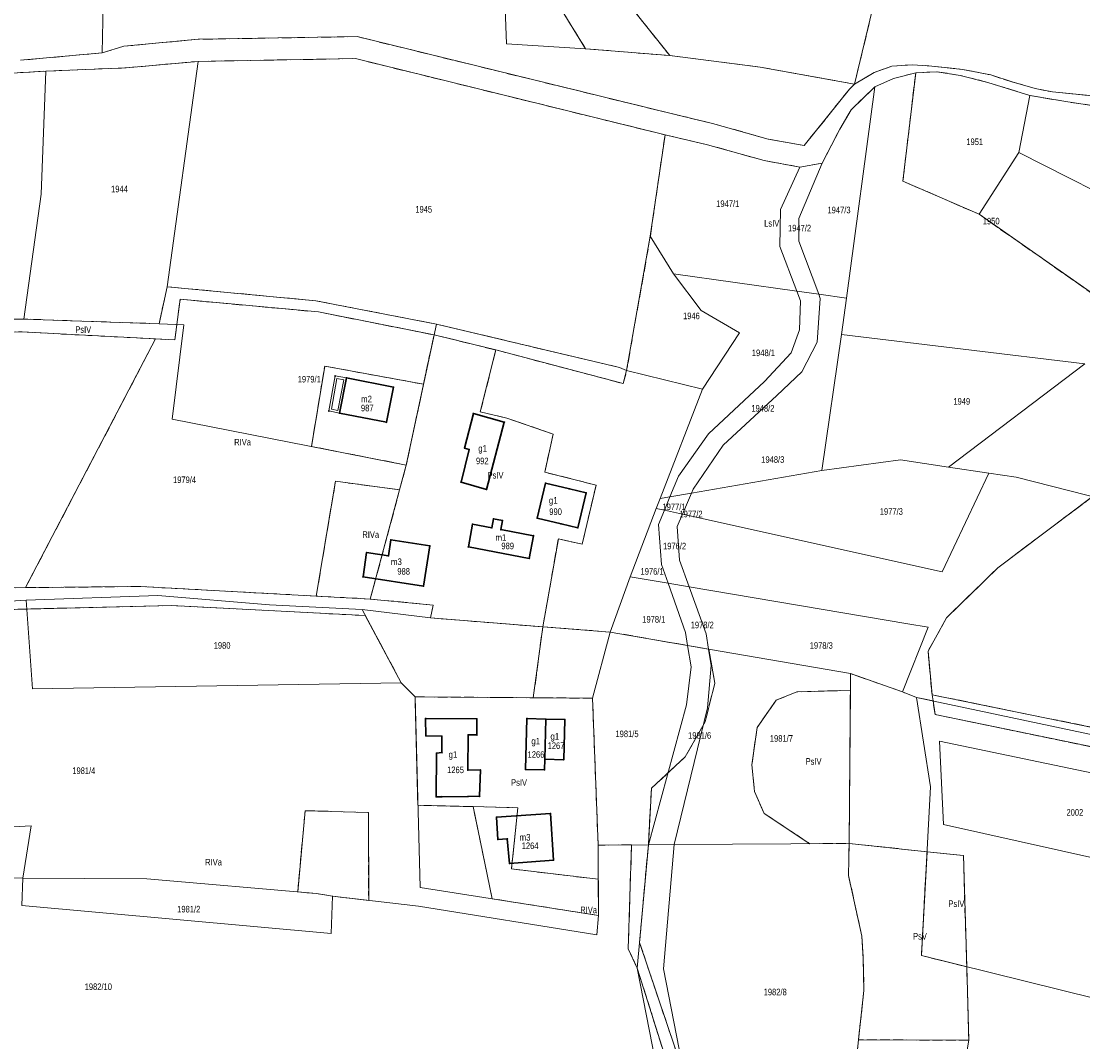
# Model space of a CAD drawing. Header units: metres. Extents: x 7498273 to 7499989, y 5499795 to 5500810.
# Tile 19 of 40: x 7499039 to 7499281, y 5499982 to 5500215. Entities that reach past the tile are written whole.
import ezdxf

# ---------------------------------------------------------------- set-up
doc = ezdxf.new("R2010")
doc.units = ezdxf.units.M
doc.header["$MEASUREMENT"] = 0
doc.linetypes.add('2.25_0.75', pattern=[3, 2.25, -0.75])
doc.layers.get('0').update_dxf_attribs({"color": 2})
for name, color, linetype, lineweight in [('209-oznaczenie konturu klasyfikacyjnego', 7, 'Continuous', 0), ('211-numer działki ewidencyjnej', 7, 'Continuous', 0), ('217-kontur klasyfikacyjny', 7, 'Continuous', 0), ('218-kontur użytku gruntowego', 7, 'Continuous', 0), ('219-działka ewidencyjna', 7, 'Continuous', 0), ('312-budynek ewidencyjny', 7, 'Continuous', 0), ('312-oznaczenie budynku ewidencyjnego', 7, 'Continuous', 0), ('312-oznaczenie budynku ewidencyjnego-Atr117', 7, 'Continuous', 0), ('Punkt budynku', 7, 'Continuous', 0), ('taras', 7, 'Continuous', 0)]:
    doc.layers.add(name, color=color, linetype=linetype, lineweight=lineweight)
doc.styles.get("Standard").update_dxf_attribs({"font": 'Working1250.shx', "width": 0.75})

# ---------------------------------------------------------------- blocks, each defined once
blk = doc.blocks.new('PUNKTBUD')
at = {"color": 0}
blk.add_circle((0, 0), 0.09, dxfattribs=at)

msp = doc.modelspace()

# ---------------------------------------------------------------- linework, layer by layer
at = {"layer": '217-kontur klasyfikacyjny', "color": 3, "linetype": '2.25_0.75', "lineweight": 13, "flags": 128}
for points in [[(7499163.5, 5500236.04), (7499186.88, 5500206.79)], [(7499229.03, 5500200.27), (7499235.12, 5500225.77)], [(7499161.45, 5500218.36), (7499167.66, 5500208.35)], [(7499079.27, 5500210.51), (7499062.26, 5500208.94)], [(7499115.57, 5500211.12), (7499079.27, 5500210.51)], [(7499186.87, 5500193.65), (7499115.57, 5500211.12)], [(7499057.33, 5500207.41), (7499038.75, 5500205.74)], [(7499062.26, 5500208.94), (7499057.33, 5500207.41)], [(7499167.66, 5500208.35), (7499186.88, 5500206.79)], [(7499186.88, 5500206.79), (7499207.52, 5500204.16)], [(7499062.83, 5500204), (7499079.25, 5500205.48)], [(7499079.25, 5500205.48), (7499115.12, 5500206.11)], [(7499115.12, 5500206.11), (7499185.79, 5500188.72)], [(7499233.47, 5500202.91), (7499237.55, 5500204.4)], [(7499237.55, 5500204.4), (7499242.29, 5500204.73)], [(7499242.29, 5500204.73), (7499246.68, 5500204.41)], [(7499246.68, 5500204.41), (7499253.65, 5500203.66)], [(7499014.74, 5500201.49), (7499044.53, 5500203.27)], [(7499044.53, 5500203.27), (7499062.83, 5500204)], [(7499207.52, 5500204.16), (7499229.03, 5500200.27)], [(7499229.03, 5500200.27), (7499233.47, 5500202.91)], [(7499242.97, 5500202.88), (7499237.94, 5500201.57)], [(7499242.97, 5500202.88), (7499240.05, 5500178.17)], [(7499247.76, 5500203.13), (7499242.97, 5500202.88)], [(7499253.08, 5500202.29), (7499247.76, 5500203.13)], [(7499259.41, 5500200.69), (7499253.08, 5500202.29)], [(7499253.65, 5500203.66), (7499260.14, 5500202.4)], [(7499260.14, 5500202.4), (7499265.22, 5500200.7)], [(7499229.03, 5500200.27), (7499227.83, 5500199.13)], [(7499233.63, 5500199.67), (7499228.26, 5500194.46)], [(7499237.94, 5500201.57), (7499233.63, 5500199.67)], [(7499268.98, 5500197.72), (7499259.41, 5500200.69)], [(7499265.22, 5500200.7), (7499270.23, 5500199.31)], [(7499227.83, 5500199.13), (7499217.53, 5500186.26)], [(7499277.25, 5500196.3), (7499268.98, 5500197.72)], [(7499270.23, 5500199.31), (7499274.15, 5500198.51)], [(7499274.15, 5500198.51), (7499282.68, 5500197.66)], [(7499283.63, 5500195.35), (7499277.25, 5500196.3)], [(7499196.63, 5500191.33), (7499186.87, 5500193.65)], [(7499228.26, 5500194.46), (7499225.67, 5500190.03)], [(7499209.3, 5500187.74), (7499196.63, 5500191.33)], [(7499225.67, 5500190.03), (7499221.6, 5500182.29)], [(7499185.79, 5500188.72), (7499182.42, 5500165.58)], [(7499195.49, 5500186.46), (7499185.79, 5500188.72)], [(7499217.53, 5500186.26), (7499209.3, 5500187.74)], [(7499208.43, 5500182.85), (7499195.49, 5500186.46)], [(7499216.55, 5500181.37), (7499208.43, 5500182.85)], [(7499221.6, 5500182.29), (7499216.55, 5500181.37)], [(7499240.05, 5500178.17), (7499257.43, 5500170.6)], [(7499257.43, 5500170.6), (7499293.39, 5500145.42)], [(7499182.42, 5500165.58), (7499177.01, 5500134.96)], [(7499072.21, 5500154.08), (7499070.34, 5500145.64)], [(7499106.08, 5500150.86), (7499072.21, 5500154.08)], [(7499073.93, 5500141.96), (7499075.17, 5500151.2)], [(7499075.17, 5500151.2), (7499106.74, 5500148.31)], [(7499133.6, 5500145.56), (7499106.08, 5500150.86)], [(7499039.49, 5500146.69), (7499011.39, 5500146.84)], [(7499070.34, 5500145.64), (7499039.49, 5500146.69)], [(7499106.74, 5500148.31), (7499133.07, 5500143.09)], [(7498993.23, 5500143.46), (7499039.1, 5500143.76)], [(7499039.1, 5500143.76), (7499069.52, 5500142.16)], [(7499175.42, 5500135.62), (7499133.6, 5500145.56)], [(7499039.89, 5500085.43), (7499069.52, 5500142.16)], [(7499069.52, 5500142.16), (7499073.93, 5500141.96)], [(7499130.67, 5500131.84), (7499133.07, 5500143.09)], [(7499133.07, 5500143.09), (7499147.17, 5500139.65)], [(7499143.63, 5500125.51), (7499147.17, 5500139.65)], [(7499147.17, 5500139.65), (7499176.23, 5500131.98)], [(7499105.12, 5500117.63), (7499108.13, 5500135.94)], [(7499108.13, 5500135.94), (7499130.67, 5500131.84)], [(7499177.01, 5500134.96), (7499175.42, 5500135.62)], [(7499176.23, 5500131.98), (7499177.01, 5500134.96)], [(7499130.67, 5500131.84), (7499126.74, 5500113.38)], [(7499149.71, 5500124.09), (7499143.63, 5500125.51)], [(7499160.24, 5500120.47), (7499149.71, 5500124.09)], [(7499158.35, 5500111.78), (7499160.24, 5500120.47)], [(7499126.74, 5500113.38), (7499105.12, 5500117.63)], [(7499125.23, 5500107.76), (7499126.74, 5500113.38)], [(7499170.05, 5500108.81), (7499158.35, 5500111.78)], [(7499106.19, 5500083.5), (7499110.6, 5500109.68)], [(7499110.6, 5500109.68), (7499125.23, 5500107.76)], [(7499118.53, 5500082.83), (7499125.23, 5500107.76)], [(7499166.88, 5500095.36), (7499170.05, 5500108.81)], [(7499283.33, 5500106.19), (7499261.72, 5500089.98)], [(7499157.9, 5500076.49), (7499161.44, 5500096.54)], [(7499161.44, 5500096.54), (7499166.88, 5500095.36)], [(7499261.72, 5500089.98), (7499250, 5500078.53)], [(7499066.18, 5500085.68), (7499039.89, 5500085.43)], [(7499106.19, 5500083.5), (7499066.18, 5500085.68)], [(7499039.89, 5500085.43), (7499030.44, 5500085.3)], [(7499118.53, 5500082.83), (7499106.19, 5500083.5)], [(7499029.08, 5500080.27), (7499073.14, 5500081.34)], [(7499073.14, 5500081.34), (7499117.38, 5500079.06)], [(7499132.88, 5500081.43), (7499118.53, 5500082.83)], [(7499132.27, 5500078.5), (7499132.88, 5500081.43)], [(7499117.38, 5500079.06), (7499125.61, 5500063.7)], [(7499157.9, 5500076.49), (7499132.27, 5500078.5)], [(7499250, 5500078.53), (7499245.79, 5500070.94)], [(7499155.71, 5500060.31), (7499157.9, 5500076.49)], [(7499157.9, 5500076.49), (7499173.24, 5500075.29)], [(7499173.24, 5500075.29), (7499190.94, 5500072.24)], [(7499190.94, 5500072.24), (7499195.8, 5500071.4)], [(7499195.8, 5500071.4), (7499197.13, 5500063.62)], [(7499245.79, 5500070.94), (7499246.69, 5500061)], [(7499228.12, 5500065.83), (7499228.09, 5500062)], [(7499239.94, 5500061.63), (7499228.12, 5500065.83)], [(7499125.61, 5500063.7), (7499128.74, 5500060.51)], [(7499197.13, 5500063.62), (7499194.92, 5500054.79)], [(7499215.88, 5500061.66), (7499211.12, 5500059.72)], [(7499228.09, 5500062), (7499215.88, 5500061.66)], [(7499227.79, 5500027.07), (7499228.09, 5500062)], [(7499243.19, 5500060.39), (7499239.94, 5500061.63)], [(7499128.74, 5500060.51), (7499130.91, 5500060.49)], [(7499129.38, 5500035.77), (7499128.74, 5500060.51)], [(7499130.91, 5500060.49), (7499155.71, 5500060.31)], [(7499169.24, 5500060.21), (7499155.71, 5500060.31)], [(7499170.5, 5500026.69), (7499169.24, 5500060.21)], [(7499211.12, 5500059.72), (7499206.77, 5500053.52)], [(7499246.92, 5500059.6), (7499243.19, 5500060.39)], [(7499246.69, 5500061), (7499291.1, 5500051.95)], [(7499246.69, 5500061), (7499246.92, 5500059.6)], [(7499247.42, 5500056.48), (7499246.92, 5500059.6)], [(7499194.92, 5500054.79), (7499190.4, 5500046.84)], [(7499297.7, 5500046.12), (7499247.42, 5500056.48)], [(7499206.77, 5500053.52), (7499205.6, 5500045.03)], [(7499190.4, 5500046.84), (7499182.67, 5500039.67)], [(7499205.6, 5500045.03), (7499206.22, 5500038.89)], [(7499182.67, 5500039.67), (7499181.97, 5500026.78)], [(7499206.22, 5500038.89), (7499208.41, 5500033.9)], [(7499142, 5500035.46), (7499129.38, 5500035.77)], [(7499146.32, 5500014.46), (7499142, 5500035.46)], [(7499142, 5500035.46), (7499152.21, 5500035.21)], [(7499152.21, 5500035.21), (7499150.72, 5500021.26)], [(7499101.96, 5500016.01), (7499103.66, 5500034.54)], [(7499103.66, 5500034.54), (7499118.11, 5500034.15)], [(7499118.11, 5500034.15), (7499118.16, 5500014.06)], [(7499208.41, 5500033.9), (7499218.8, 5500027.01)], [(7499178.12, 5500026.75), (7499170.5, 5500026.69)], [(7499170.5, 5500026.69), (7499170.55, 5500018.89)], [(7499177.39, 5500003.05), (7499178.12, 5500026.75)], [(7499181.97, 5500026.78), (7499179.96, 5500004.48)], [(7499218.8, 5500027.01), (7499227.79, 5500027.07)], [(7499227.79, 5500027.07), (7499227.65, 5500019.78)], [(7499227.79, 5500027.07), (7499245.56, 5500025.18)], [(7499244.27, 5500001.51), (7499245.56, 5500025.18)], [(7499245.56, 5500025.18), (7499253.87, 5500024.29)], [(7499253.87, 5500024.29), (7499254.6, 5499998.94)], [(7499150.72, 5500021.26), (7499170.55, 5500018.89)], [(7499170.55, 5500018.89), (7499170.61, 5500010.64)], [(7499227.65, 5500019.78), (7499230.67, 5500005.9)], [(7499106.29, 5500015.63), (7499101.96, 5500016.01)], [(7499109.92, 5500015.02), (7499106.29, 5500015.63)], [(7499118.16, 5500014.06), (7499109.92, 5500015.02)], [(7499170.61, 5500010.64), (7499146.32, 5500014.46)], [(7499230.67, 5500005.9), (7499231.02, 5500000.74)], [(7499179.96, 5500004.48), (7499190.12, 5499974.29)], [(7499179.43, 5499998.62), (7499177.39, 5500003.05)], [(7499254.6, 5499998.94), (7499244.27, 5500001.51)], [(7499187.85, 5499971.95), (7499179.43, 5499998.62)], [(7499231.02, 5500000.74), (7499231.16, 5499993.55)], [(7499254.6, 5499998.94), (7499255.09, 5499982.18)], [(7499231.16, 5499993.55), (7499229.91, 5499982.27)], [(7499229.91, 5499982.27), (7499227.42, 5499958.75)], [(7499255.09, 5499982.18), (7499229.91, 5499982.27)]]:
    msp.add_lwpolyline(points, dxfattribs=at)
at = {"layer": '218-kontur użytku gruntowego', "color": 3, "linetype": 'Continuous', "lineweight": 13, "flags": 128}
for points in [[(7499163.5, 5500236.04), (7499186.88, 5500206.79)], [(7499235.12, 5500225.77), (7499229.03, 5500200.27)], [(7499161.45, 5500218.36), (7499167.66, 5500208.35)], [(7499079.27, 5500210.51), (7499062.26, 5500208.94)], [(7499115.57, 5500211.12), (7499079.27, 5500210.51)], [(7499186.87, 5500193.65), (7499115.57, 5500211.12)], [(7499057.33, 5500207.41), (7499038.75, 5500205.74)], [(7499062.26, 5500208.94), (7499057.33, 5500207.41)], [(7499167.66, 5500208.35), (7499186.88, 5500206.79)], [(7499186.88, 5500206.79), (7499207.52, 5500204.16)], [(7499062.83, 5500204), (7499079.25, 5500205.48)], [(7499079.25, 5500205.48), (7499115.12, 5500206.11)], [(7499115.12, 5500206.11), (7499185.79, 5500188.72)], [(7499233.47, 5500202.91), (7499237.55, 5500204.4)], [(7499237.55, 5500204.4), (7499242.29, 5500204.73)], [(7499242.29, 5500204.73), (7499246.68, 5500204.41)], [(7499246.68, 5500204.41), (7499253.65, 5500203.66)], [(7499014.74, 5500201.49), (7499044.53, 5500203.27)], [(7499044.53, 5500203.27), (7499062.83, 5500204)], [(7499207.52, 5500204.16), (7499229.03, 5500200.27)], [(7499229.03, 5500200.27), (7499233.47, 5500202.91)], [(7499242.97, 5500202.88), (7499237.94, 5500201.57)], [(7499242.97, 5500202.88), (7499240.05, 5500178.17)], [(7499247.76, 5500203.13), (7499242.97, 5500202.88)], [(7499253.08, 5500202.29), (7499247.76, 5500203.13)], [(7499259.41, 5500200.69), (7499253.08, 5500202.29)], [(7499253.65, 5500203.66), (7499260.14, 5500202.4)], [(7499260.14, 5500202.4), (7499265.22, 5500200.7)], [(7499229.03, 5500200.27), (7499227.83, 5500199.13)], [(7499233.63, 5500199.67), (7499228.26, 5500194.46)], [(7499237.94, 5500201.57), (7499233.63, 5500199.67)], [(7499268.98, 5500197.72), (7499259.41, 5500200.69)], [(7499265.22, 5500200.7), (7499270.23, 5500199.31)], [(7499227.83, 5500199.13), (7499217.53, 5500186.26)], [(7499277.25, 5500196.3), (7499268.98, 5500197.72)], [(7499270.23, 5500199.31), (7499274.15, 5500198.51)], [(7499274.15, 5500198.51), (7499282.68, 5500197.66)], [(7499283.63, 5500195.35), (7499277.25, 5500196.3)], [(7499196.63, 5500191.33), (7499186.87, 5500193.65)], [(7499228.26, 5500194.46), (7499225.67, 5500190.03)], [(7499209.3, 5500187.74), (7499196.63, 5500191.33)], [(7499225.67, 5500190.03), (7499221.6, 5500182.29)], [(7499185.79, 5500188.72), (7499182.42, 5500165.58)], [(7499195.49, 5500186.46), (7499185.79, 5500188.72)], [(7499217.53, 5500186.26), (7499209.3, 5500187.74)], [(7499208.43, 5500182.85), (7499195.49, 5500186.46)], [(7499216.55, 5500181.37), (7499208.43, 5500182.85)], [(7499221.6, 5500182.29), (7499216.55, 5500181.37)], [(7499240.05, 5500178.17), (7499257.43, 5500170.6)], [(7499257.43, 5500170.6), (7499293.39, 5500145.42)], [(7499182.42, 5500165.58), (7499177.01, 5500134.96)], [(7499072.21, 5500154.08), (7499070.34, 5500145.64)], [(7499106.08, 5500150.86), (7499072.21, 5500154.08)], [(7499075.17, 5500151.2), (7499073.93, 5500141.96)], [(7499106.74, 5500148.31), (7499075.17, 5500151.2)], [(7499133.6, 5500145.56), (7499106.08, 5500150.86)], [(7499039.49, 5500146.69), (7499011.39, 5500146.84)], [(7499070.34, 5500145.64), (7499039.49, 5500146.69)], [(7499133.07, 5500143.09), (7499106.74, 5500148.31)], [(7499039.1, 5500143.76), (7498993.23, 5500143.46)], [(7499069.52, 5500142.16), (7499039.1, 5500143.76)], [(7499175.42, 5500135.62), (7499133.6, 5500145.56)], [(7499069.52, 5500142.16), (7499039.89, 5500085.43)], [(7499073.93, 5500141.96), (7499069.52, 5500142.16)], [(7499133.07, 5500143.09), (7499130.67, 5500131.84)], [(7499147.17, 5500139.65), (7499133.07, 5500143.09)], [(7499143.63, 5500125.51), (7499147.17, 5500139.65)], [(7499147.17, 5500139.65), (7499176.23, 5500131.98)], [(7499108.13, 5500135.94), (7499105.12, 5500117.63)], [(7499130.67, 5500131.84), (7499108.13, 5500135.94)], [(7499177.01, 5500134.96), (7499175.42, 5500135.62)], [(7499176.23, 5500131.98), (7499177.01, 5500134.96)], [(7499126.74, 5500113.38), (7499130.67, 5500131.84)], [(7499149.71, 5500124.09), (7499143.63, 5500125.51)], [(7499160.24, 5500120.47), (7499149.71, 5500124.09)], [(7499158.35, 5500111.78), (7499160.24, 5500120.47)], [(7499105.12, 5500117.63), (7499126.74, 5500113.38)], [(7499126.74, 5500113.38), (7499125.23, 5500107.76)], [(7499170.05, 5500108.81), (7499158.35, 5500111.78)], [(7499110.6, 5500109.68), (7499106.19, 5500083.5)], [(7499125.23, 5500107.76), (7499110.6, 5500109.68)], [(7499118.53, 5500082.83), (7499125.23, 5500107.76)], [(7499166.88, 5500095.36), (7499170.05, 5500108.81)], [(7499283.33, 5500106.19), (7499261.72, 5500089.98)], [(7499157.9, 5500076.49), (7499161.44, 5500096.54)], [(7499161.44, 5500096.54), (7499166.88, 5500095.36)], [(7499261.72, 5500089.98), (7499250, 5500078.53)], [(7499039.89, 5500085.43), (7499066.18, 5500085.68)], [(7499066.18, 5500085.68), (7499106.19, 5500083.5)], [(7499030.44, 5500085.3), (7499039.89, 5500085.43)], [(7499106.19, 5500083.5), (7499118.53, 5500082.83)], [(7499073.14, 5500081.34), (7499029.08, 5500080.27)], [(7499117.38, 5500079.06), (7499073.14, 5500081.34)], [(7499118.53, 5500082.83), (7499132.88, 5500081.43)], [(7499132.88, 5500081.43), (7499132.27, 5500078.5)], [(7499125.61, 5500063.7), (7499117.38, 5500079.06)], [(7499132.27, 5500078.5), (7499157.9, 5500076.49)], [(7499250, 5500078.53), (7499245.79, 5500070.94)], [(7499157.9, 5500076.49), (7499155.71, 5500060.31)], [(7499173.24, 5500075.29), (7499157.9, 5500076.49)], [(7499195.8, 5500071.4), (7499173.24, 5500075.29)], [(7499197.13, 5500063.62), (7499195.8, 5500071.4)], [(7499245.79, 5500070.94), (7499246.69, 5500061)], [(7499228.12, 5500065.83), (7499228.09, 5500062)], [(7499239.94, 5500061.63), (7499228.12, 5500065.83)], [(7499128.74, 5500060.51), (7499125.61, 5500063.7)], [(7499194.92, 5500054.79), (7499197.13, 5500063.62)], [(7499215.88, 5500061.66), (7499211.12, 5500059.72)], [(7499228.09, 5500062), (7499215.88, 5500061.66)], [(7499228.09, 5500062), (7499227.79, 5500027.07)], [(7499243.19, 5500060.39), (7499239.94, 5500061.63)], [(7499128.74, 5500060.51), (7499129.38, 5500035.77)], [(7499130.91, 5500060.49), (7499128.74, 5500060.51)], [(7499155.71, 5500060.31), (7499130.91, 5500060.49)], [(7499155.71, 5500060.31), (7499169.24, 5500060.21)], [(7499169.24, 5500060.21), (7499170.5, 5500026.69)], [(7499211.12, 5500059.72), (7499206.77, 5500053.52)], [(7499246.92, 5500059.6), (7499243.19, 5500060.39)], [(7499246.69, 5500061), (7499291.1, 5500051.95)], [(7499246.69, 5500061), (7499246.92, 5500059.6)], [(7499246.92, 5500059.6), (7499247.42, 5500056.48)], [(7499190.4, 5500046.84), (7499194.92, 5500054.79)], [(7499247.42, 5500056.48), (7499297.7, 5500046.12)], [(7499206.77, 5500053.52), (7499205.6, 5500045.03)], [(7499182.67, 5500039.67), (7499190.4, 5500046.84)], [(7499205.6, 5500045.03), (7499206.22, 5500038.89)], [(7499181.97, 5500026.78), (7499182.67, 5500039.67)], [(7499206.22, 5500038.89), (7499208.41, 5500033.9)], [(7499129.38, 5500035.77), (7499142, 5500035.46)], [(7499142, 5500035.46), (7499146.32, 5500014.46)], [(7499152.21, 5500035.21), (7499142, 5500035.46)], [(7499150.72, 5500021.26), (7499152.21, 5500035.21)], [(7499103.66, 5500034.54), (7499101.96, 5500016.01)], [(7499118.11, 5500034.15), (7499103.66, 5500034.54)], [(7499118.16, 5500014.06), (7499118.11, 5500034.15)], [(7499208.41, 5500033.9), (7499218.8, 5500027.01)], [(7499170.5, 5500026.69), (7499178.12, 5500026.75)], [(7499170.55, 5500018.89), (7499170.5, 5500026.69)], [(7499178.12, 5500026.75), (7499177.39, 5500003.05)], [(7499179.96, 5500004.48), (7499181.97, 5500026.78)], [(7499218.8, 5500027.01), (7499227.79, 5500027.07)], [(7499227.79, 5500027.07), (7499227.65, 5500019.78)], [(7499227.79, 5500027.07), (7499245.56, 5500025.18)], [(7499245.56, 5500025.18), (7499244.27, 5500001.51)], [(7499253.87, 5500024.29), (7499245.56, 5500025.18)], [(7499254.6, 5499998.94), (7499253.87, 5500024.29)], [(7499170.55, 5500018.89), (7499150.72, 5500021.26)], [(7499170.61, 5500010.64), (7499170.55, 5500018.89)], [(7499227.65, 5500019.78), (7499230.67, 5500005.9)], [(7499101.96, 5500016.01), (7499106.29, 5500015.63)], [(7499106.29, 5500015.63), (7499109.92, 5500015.02)], [(7499109.92, 5500015.02), (7499118.16, 5500014.06)], [(7499146.32, 5500014.46), (7499170.61, 5500010.64)], [(7499230.67, 5500005.9), (7499231.02, 5500000.74)], [(7499190.12, 5499974.29), (7499179.96, 5500004.48)], [(7499177.39, 5500003.05), (7499179.43, 5499998.62)], [(7499244.27, 5500001.51), (7499254.6, 5499998.94)], [(7499179.43, 5499998.62), (7499187.85, 5499971.95)], [(7499231.02, 5500000.74), (7499231.16, 5499993.55)], [(7499254.6, 5499998.94), (7499255.09, 5499982.18)], [(7499231.16, 5499993.55), (7499229.91, 5499982.27)], [(7499229.91, 5499982.27), (7499227.42, 5499958.75)], [(7499255.09, 5499982.18), (7499229.91, 5499982.27)]]:
    msp.add_lwpolyline(points, dxfattribs=at)
at = {"layer": '219-działka ewidencyjna', "color": 3, "linetype": 'Continuous', "lineweight": 13, "flags": 128}
for points in [[(7499057.33, 5500207.41), (7499058.18, 5500247.62)], [(7499163.5, 5500236.04), (7499186.88, 5500206.79)], [(7499148.97, 5500225.78), (7499149.62, 5500209.51)], [(7499229.03, 5500200.27), (7499235.12, 5500225.77)], [(7499062.26, 5500208.94), (7499079.27, 5500210.51)], [(7499079.27, 5500210.51), (7499115.57, 5500211.12)], [(7499115.57, 5500211.12), (7499186.87, 5500193.65)], [(7499167.66, 5500208.35), (7499149.62, 5500209.51)], [(7499038.75, 5500205.74), (7499057.33, 5500207.41)], [(7499057.33, 5500207.41), (7499062.26, 5500208.94)], [(7499167.66, 5500208.35), (7499186.88, 5500206.79)], [(7499186.88, 5500206.79), (7499207.52, 5500204.16)], [(7499062.83, 5500204), (7499079.25, 5500205.48)], [(7499072.21, 5500154.08), (7499079.25, 5500205.48)], [(7499079.25, 5500205.48), (7499115.12, 5500206.11)], [(7499185.79, 5500188.72), (7499115.12, 5500206.11)], [(7499233.47, 5500202.91), (7499237.55, 5500204.4)], [(7499237.55, 5500204.4), (7499242.29, 5500204.73)], [(7499242.29, 5500204.73), (7499246.68, 5500204.41)], [(7499246.68, 5500204.41), (7499253.65, 5500203.66)], [(7499014.74, 5500201.49), (7499044.53, 5500203.27)], [(7499043.45, 5500175.19), (7499044.53, 5500203.27)], [(7499044.53, 5500203.27), (7499062.83, 5500204)], [(7499207.52, 5500204.16), (7499229.03, 5500200.27)], [(7499229.03, 5500200.27), (7499233.47, 5500202.91)], [(7499237.94, 5500201.57), (7499242.97, 5500202.88)], [(7499240.05, 5500178.17), (7499242.97, 5500202.88)], [(7499247.76, 5500203.13), (7499242.97, 5500202.88)], [(7499247.76, 5500203.13), (7499253.08, 5500202.29)], [(7499253.08, 5500202.29), (7499259.41, 5500200.69)], [(7499253.65, 5500203.66), (7499260.14, 5500202.4)], [(7499260.14, 5500202.4), (7499265.22, 5500200.7)], [(7499227.21, 5500151.46), (7499233.63, 5500199.67)], [(7499229.03, 5500200.27), (7499227.83, 5500199.13)], [(7499233.63, 5500199.67), (7499228.26, 5500194.46)], [(7499233.63, 5500199.67), (7499237.94, 5500201.57)], [(7499259.41, 5500200.69), (7499268.98, 5500197.72)], [(7499265.22, 5500200.7), (7499270.23, 5500199.31)], [(7499217.53, 5500186.26), (7499227.83, 5500199.13)], [(7499268.98, 5500197.72), (7499266.51, 5500184.72)], [(7499268.98, 5500197.72), (7499277.25, 5500196.3)], [(7499270.23, 5500199.31), (7499274.15, 5500198.51)], [(7499274.15, 5500198.51), (7499282.68, 5500197.66)], [(7499277.25, 5500196.3), (7499283.63, 5500195.35)], [(7499186.87, 5500193.65), (7499196.63, 5500191.33)], [(7499225.67, 5500190.03), (7499228.26, 5500194.46)], [(7499196.63, 5500191.33), (7499209.3, 5500187.74)], [(7499221.6, 5500182.29), (7499225.67, 5500190.03)], [(7499182.42, 5500165.58), (7499185.79, 5500188.72)], [(7499185.79, 5500188.72), (7499195.49, 5500186.46)], [(7499209.3, 5500187.74), (7499217.53, 5500186.26)], [(7499195.49, 5500186.46), (7499208.43, 5500182.85)], [(7499208.43, 5500182.85), (7499216.55, 5500181.37)], [(7499257.43, 5500170.6), (7499266.51, 5500184.72)], [(7499295.36, 5500170.12), (7499266.51, 5500184.72)], [(7499216.55, 5500181.37), (7499212.15, 5500171.7)], [(7499221.6, 5500182.29), (7499216.31, 5500169.66)], [(7499216.55, 5500181.37), (7499221.6, 5500182.29)], [(7499240.05, 5500178.17), (7499257.43, 5500170.6)], [(7499043.45, 5500175.19), (7499039.49, 5500146.69)], [(7499211.98, 5500163.24), (7499212.15, 5500171.7)], [(7499257.43, 5500170.6), (7499293.39, 5500145.42)], [(7499216.3, 5500164.43), (7499216.31, 5500169.66)], [(7499177.01, 5500134.96), (7499182.42, 5500165.58)], [(7499187.72, 5500156.98), (7499182.42, 5500165.58)], [(7499215.88, 5500153.04), (7499211.98, 5500163.24)], [(7499220.85, 5500152.35), (7499216.3, 5500164.43)], [(7499187.72, 5500156.98), (7499194.03, 5500148.64)], [(7499187.72, 5500156.98), (7499215.88, 5500153.04)], [(7499070.34, 5500145.64), (7499072.21, 5500154.08)], [(7499106.08, 5500150.86), (7499072.21, 5500154.08)], [(7499215.88, 5500153.04), (7499220.85, 5500152.35)], [(7499215.88, 5500153.04), (7499216.72, 5500150.85)], [(7499220.52, 5500141.42), (7499221.2, 5500151.41)], [(7499220.85, 5500152.35), (7499221.2, 5500151.41)], [(7499227.21, 5500151.46), (7499220.85, 5500152.35)], [(7499226.03, 5500143.16), (7499227.21, 5500151.46)], [(7499106.08, 5500150.86), (7499133.6, 5500145.56)], [(7499194.03, 5500148.64), (7499202.75, 5500143.55)], [(7499216.45, 5500144.23), (7499216.72, 5500150.85)], [(7499011.39, 5500146.84), (7499039.49, 5500146.69)], [(7499039.49, 5500146.69), (7499070.34, 5500145.64)], [(7499070.34, 5500145.64), (7499076.01, 5500145.36)], [(7499073.34, 5500123.87), (7499076.01, 5500145.36)], [(7499126.74, 5500113.38), (7499133.6, 5500145.56)], [(7499175.42, 5500135.62), (7499133.6, 5500145.56)], [(7499214.54, 5500138.99), (7499216.45, 5500144.23)], [(7499194.32, 5500130.74), (7499202.75, 5500143.55)], [(7499216.98, 5500134.65), (7499220.52, 5500141.42)], [(7499221.56, 5500112.14), (7499226.03, 5500143.16)], [(7499226.03, 5500143.16), (7499281.57, 5500136.52)], [(7499208.44, 5500132.43), (7499214.54, 5500138.99)], [(7499250.49, 5500112.93), (7499281.57, 5500136.52)], [(7499175.42, 5500135.62), (7499177.01, 5500134.96)], [(7499177.01, 5500134.96), (7499194.32, 5500130.74)], [(7499211.3, 5500129.27), (7499216.98, 5500134.65)], [(7499195.73, 5500120.55), (7499208.44, 5500132.43)], [(7499184.63, 5500105.74), (7499194.32, 5500130.74)], [(7499199.04, 5500117.9), (7499211.3, 5500129.27)], [(7499073.34, 5500123.87), (7499126.74, 5500113.38)], [(7499188.83, 5500110.83), (7499195.73, 5500120.55)], [(7499192.18, 5500107.88), (7499199.04, 5500117.9)], [(7499239.47, 5500114.6), (7499221.56, 5500112.14)], [(7499239.47, 5500114.6), (7499250.49, 5500112.93)], [(7499250.49, 5500112.93), (7499259.68, 5500111.51)], [(7499186.9, 5500106.13), (7499188.83, 5500110.83)], [(7499221.56, 5500112.14), (7499191.8, 5500106.98)], [(7499259.68, 5500111.51), (7499248.99, 5500089.05)], [(7499259.68, 5500111.51), (7499265.93, 5500110.61)], [(7499265.93, 5500110.61), (7499290.4, 5500104.39)], [(7499191.8, 5500106.98), (7499192.18, 5500107.88)], [(7499183.76, 5500103.51), (7499184.63, 5500105.74)], [(7499184.63, 5500105.74), (7499186.9, 5500106.13)], [(7499185.64, 5500103.09), (7499186.9, 5500106.13)], [(7499186.9, 5500106.13), (7499191.8, 5500106.98)], [(7499189.74, 5500102.18), (7499191.8, 5500106.98)], [(7499177.81, 5500087.89), (7499183.76, 5500103.51)], [(7499183.76, 5500103.51), (7499185.64, 5500103.09)], [(7499185.64, 5500103.09), (7499184.31, 5500099.85)], [(7499185.64, 5500103.09), (7499189.74, 5500102.18)], [(7499189.74, 5500102.18), (7499188.54, 5500099.39)], [(7499248.99, 5500089.05), (7499189.74, 5500102.18)], [(7499184.31, 5500099.85), (7499185, 5500090.7)], [(7499188.54, 5500099.39), (7499189.08, 5500091.69)], [(7499186.5, 5500086.42), (7499185, 5500090.7)], [(7499191.28, 5500085.61), (7499189.08, 5500091.69)], [(7499173.24, 5500075.29), (7499177.81, 5500087.89)], [(7499177.81, 5500087.89), (7499186.5, 5500086.42)], [(7499186.5, 5500086.42), (7499190.45, 5500075.2)], [(7499186.5, 5500086.42), (7499191.28, 5500085.61)], [(7499241.2, 5500077.18), (7499191.28, 5500085.61)], [(7499191.28, 5500085.61), (7499195.18, 5500074.87)], [(7499070.02, 5500083.65), (7499039.99, 5500082.58)], [(7499070.02, 5500083.65), (7499095.5, 5500081.54)], [(7499026.6, 5500081.75), (7499039.99, 5500082.58)], [(7499039.99, 5500082.58), (7499041.42, 5500062.32)], [(7499095.5, 5500081.54), (7499116.65, 5500080.42)], [(7499116.65, 5500080.42), (7499125.61, 5500063.7)], [(7499116.65, 5500080.42), (7499132.27, 5500078.5)], [(7499132.27, 5500078.5), (7499173.24, 5500075.29)], [(7499239.94, 5500061.63), (7499245.81, 5500076.38)], [(7499245.81, 5500076.38), (7499241.2, 5500077.18)], [(7499169.24, 5500060.21), (7499173.24, 5500075.29)], [(7499173.24, 5500075.29), (7499190.94, 5500072.24)], [(7499190.45, 5500075.2), (7499190.94, 5500072.24)], [(7499195.18, 5500074.87), (7499195.73, 5500071.41)], [(7499190.94, 5500072.24), (7499195.73, 5500071.41)], [(7499190.94, 5500072.24), (7499191.76, 5500067.35)], [(7499195.73, 5500071.41), (7499196.32, 5500067.68)], [(7499228.12, 5500065.83), (7499195.73, 5500071.41)], [(7499190.67, 5500058.68), (7499191.76, 5500067.35)], [(7499195.5, 5500057.99), (7499196.32, 5500067.68)], [(7499227.79, 5500027.07), (7499228.12, 5500065.83)], [(7499228.12, 5500065.83), (7499239.94, 5500061.63)], [(7499041.42, 5500062.32), (7499125.61, 5500063.7)], [(7499239.94, 5500061.63), (7499243.19, 5500060.39)], [(7499128.74, 5500060.51), (7499169.24, 5500060.21)], [(7499128.74, 5500060.51), (7499129.87, 5500017.05)], [(7499243.19, 5500060.39), (7499295.16, 5500049.36)], [(7499243.19, 5500060.39), (7499246.37, 5500040.01)], [(7499181.97, 5500026.78), (7499190.67, 5500058.68)], [(7499187.87, 5500026.8), (7499195.5, 5500057.99)], [(7499248.43, 5500050.43), (7499249.35, 5500031.38)], [(7499248.43, 5500050.43), (7499295.43, 5500040.59)], [(7499244.27, 5500001.51), (7499246.37, 5500040.01)], [(7499023.4, 5500030.13), (7499041.16, 5500031.06)], [(7499039.25, 5500019.15), (7499041.16, 5500031.06)], [(7499249.35, 5500031.38), (7499303.18, 5500019.36)], [(7499170.5, 5500026.69), (7499181.97, 5500026.78)], [(7499170.5, 5500026.69), (7499170.61, 5500010.64)], [(7499179.43, 5499998.62), (7499181.97, 5500026.78)], [(7499181.97, 5500026.78), (7499187.87, 5500026.8)], [(7499185.39, 5499998.46), (7499187.87, 5500026.8)], [(7499187.87, 5500026.8), (7499227.79, 5500027.07)], [(7499227.65, 5500019.78), (7499227.79, 5500027.07)], [(7499013.38, 5500019.83), (7499039.25, 5500019.15)], [(7499039.02, 5500012.94), (7499039.25, 5500019.15)], [(7499039.25, 5500019.15), (7499067.57, 5500019)], [(7499067.57, 5500019), (7499106.29, 5500015.63)], [(7499227.65, 5500019.78), (7499230.67, 5500005.9)], [(7499106.29, 5500015.63), (7499109.92, 5500015.02)], [(7499129.87, 5500017.05), (7499170.61, 5500010.64)], [(7499039.02, 5500012.94), (7499109.6, 5500006.5)], [(7499109.6, 5500006.5), (7499109.92, 5500015.02)], [(7499109.92, 5500015.02), (7499129.55, 5500012.73)], [(7499129.55, 5500012.73), (7499170.24, 5500006.24)], [(7499170.24, 5500006.24), (7499170.61, 5500010.64)], [(7499230.67, 5500005.9), (7499231.02, 5500000.74)], [(7499244.27, 5500001.51), (7499283.91, 5499991.66)], [(7499179.43, 5499998.62), (7499184.3, 5499973.72)], [(7499185.39, 5499998.46), (7499190.12, 5499974.29)], [(7499231.02, 5500000.74), (7499231.16, 5499993.55)], [(7499229.91, 5499982.27), (7499231.16, 5499993.55)], [(7499227.42, 5499958.75), (7499229.91, 5499982.27)], [(7499229.91, 5499982.27), (7499255.09, 5499982.18)], [(7499241.94, 5499904.45), (7499255.09, 5499982.18)]]:
    msp.add_lwpolyline(points, dxfattribs=at)
at = {"layer": '312-budynek ewidencyjny', "color": 7, "linetype": 'Continuous', "lineweight": 30, "flags": 128}
for points in [[(7499111.52, 5500125.25), (7499113.1, 5500133.26)], [(7499113.1, 5500133.26), (7499123.79, 5500131.15)], [(7499123.79, 5500131.15), (7499122.19, 5500123.14)], [(7499122.19, 5500123.14), (7499111.52, 5500125.25)], [(7499140.06, 5500117.22), (7499142.05, 5500125.17)], [(7499142.05, 5500125.17), (7499149.1, 5500123.19)], [(7499149.1, 5500123.19), (7499145.04, 5500107.83)], [(7499141.1, 5500116.96), (7499140.06, 5500117.22)], [(7499139.23, 5500109.5), (7499141.1, 5500116.96)], [(7499145.04, 5500107.83), (7499139.23, 5500109.5)], [(7499156.59, 5500101.31), (7499158.51, 5500109.28)], [(7499158.51, 5500109.28), (7499163.95, 5500107.97)], [(7499163.95, 5500107.97), (7499167.79, 5500107.05)], [(7499167.79, 5500107.05), (7499165.88, 5500099.08)], [(7499146.24, 5500099.05), (7499146.63, 5500101.11)], [(7499146.63, 5500101.11), (7499148.69, 5500100.72)], [(7499148.69, 5500100.72), (7499148.31, 5500098.66)], [(7499162.05, 5500100), (7499156.59, 5500101.31)], [(7499140.9, 5500094.71), (7499141.87, 5500099.88)], [(7499141.87, 5500099.88), (7499146.24, 5500099.05)], [(7499148.31, 5500098.66), (7499155.78, 5500097.27)], [(7499165.88, 5500099.08), (7499162.05, 5500100)], [(7499122.65, 5500092.67), (7499123.22, 5500096.33)], [(7499123.22, 5500096.33), (7499132.09, 5500094.94)], [(7499155.78, 5500097.27), (7499154.81, 5500092.1)], [(7499116.87, 5500087.91), (7499117.7, 5500093.41)], [(7499117.7, 5500093.41), (7499122.65, 5500092.67)], [(7499132.09, 5500094.94), (7499130.65, 5500085.78)], [(7499154.81, 5500092.1), (7499140.9, 5500094.71)], [(7499130.65, 5500085.78), (7499116.87, 5500087.91)], [(7499131.16, 5500055.56), (7499142.86, 5500055.5)], [(7499131.18, 5500051.65), (7499131.16, 5500055.56)], [(7499142.86, 5500055.5), (7499142.85, 5500051.81)], [(7499153.96, 5500043.97), (7499154.28, 5500055.56)], [(7499154.28, 5500055.56), (7499158.6, 5500055.44)], [(7499158.6, 5500055.44), (7499158.36, 5500046.31)], [(7499158.36, 5500046.31), (7499158.6, 5500055.44)], [(7499158.6, 5500055.44), (7499162.9, 5500055.33)], [(7499162.9, 5500055.33), (7499162.66, 5500046.18)], [(7499140.85, 5500051.81), (7499140.79, 5500043.8)], [(7499142.85, 5500051.81), (7499140.85, 5500051.81)], [(7499134.83, 5500051.53), (7499131.18, 5500051.65)], [(7499134.88, 5500047.79), (7499134.83, 5500051.53)], [(7499133.54, 5500037.73), (7499133.63, 5500047.65)], [(7499133.63, 5500047.65), (7499134.88, 5500047.79)], [(7499158.36, 5500046.31), (7499158.26, 5500043.85)], [(7499162.66, 5500046.18), (7499158.36, 5500046.31)], [(7499140.79, 5500043.8), (7499143.64, 5500043.83)], [(7499143.64, 5500043.83), (7499143.47, 5500037.82)], [(7499158.26, 5500043.85), (7499153.96, 5500043.97)], [(7499134.89, 5500037.74), (7499133.54, 5500037.73)], [(7499140.83, 5500037.79), (7499134.89, 5500037.74)], [(7499143.47, 5500037.82), (7499140.83, 5500037.79)], [(7499147.32, 5500033.06), (7499159.65, 5500033.9)], [(7499147.63, 5500027.99), (7499147.32, 5500033.06)], [(7499159.65, 5500033.9), (7499160.33, 5500023.26)], [(7499149.79, 5500028.11), (7499147.63, 5500027.99)], [(7499150.3, 5500022.49), (7499149.79, 5500028.11)], [(7499160.33, 5500023.26), (7499150.3, 5500022.49)]]:
    msp.add_lwpolyline(points, dxfattribs=at)
at = {"layer": 'taras', "lineweight": 13}
for p, q in [((7499109.07, 5500125.73), (7499110.52, 5500133.71)), ((7499109.65, 5500126.126), (7499110.923, 5500133.132)), ((7499110.52, 5500133.71), (7499113.1, 5500133.26)), ((7499110.923, 5500133.132), (7499112.511, 5500132.855)), ((7499112.511, 5500132.855), (7499111.126, 5500125.837)), ((7499113.1, 5500133.26), (7499111.52, 5500125.25)), ((7499111.52, 5500125.25), (7499109.07, 5500125.73)), ((7499111.126, 5500125.837), (7499109.65, 5500126.126))]:
    msp.add_line(p, q, dxfattribs=at)

# ---------------------------------------------------------------- block references
at = {"layer": 'Punkt budynku', "color": 5, "linetype": 'Continuous', "lineweight": 13}
for p in [(7499110.52, 5500133.71), (7499113.1, 5500133.26), (7499123.79, 5500131.15), (7499109.07, 5500125.73), (7499111.52, 5500125.25), (7499142.05, 5500125.17), (7499122.19, 5500123.14), (7499149.1, 5500123.19), (7499140.06, 5500117.22), (7499141.1, 5500116.96), (7499139.23, 5500109.5), (7499145.04, 5500107.83), (7499158.51, 5500109.28), (7499163.95, 5500107.97), (7499167.79, 5500107.05), (7499146.63, 5500101.11), (7499148.69, 5500100.72), (7499156.59, 5500101.31), (7499141.87, 5500099.88), (7499146.24, 5500099.05), (7499148.31, 5500098.66), (7499162.05, 5500100), (7499165.88, 5500099.08), (7499123.22, 5500096.33), (7499155.78, 5500097.27), (7499117.7, 5500093.41), (7499132.09, 5500094.94), (7499140.9, 5500094.71), (7499122.65, 5500092.67), (7499154.81, 5500092.1), (7499116.87, 5500087.91), (7499130.65, 5500085.78), (7499131.16, 5500055.56), (7499142.86, 5500055.5), (7499154.28, 5500055.56), (7499158.6, 5500055.44), (7499162.9, 5500055.33), (7499131.18, 5500051.65), (7499140.85, 5500051.81), (7499142.85, 5500051.81), (7499134.83, 5500051.53), (7499133.63, 5500047.65), (7499134.88, 5500047.79), (7499158.36, 5500046.31), (7499162.66, 5500046.18), (7499140.79, 5500043.8), (7499143.64, 5500043.83), (7499153.96, 5500043.97), (7499158.26, 5500043.85), (7499133.54, 5500037.73), (7499134.89, 5500037.74), (7499140.83, 5500037.79), (7499143.47, 5500037.82), (7499147.32, 5500033.06), (7499159.65, 5500033.9), (7499147.63, 5500027.99), (7499149.79, 5500028.11), (7499160.33, 5500023.26), (7499150.3, 5500022.49)]:
    msp.add_blockref('PUNKTBUD', p, dxfattribs=at)

# ---------------------------------------------------------------- texts
at = {"layer": '209-oznaczenie konturu klasyfikacyjnego', "color": 3, "linetype": 'Continuous', "lineweight": 13, "char_height": 1.5, "attachment_point": 7, "line_spacing_factor": 0.6}
for s, insert in [('\\H1x;\\W0.79;LsIV', (7499208.4, 5500167.77)), ('\\H1x;\\W0.79;PsIV', (7499051.22, 5500143.53)), ('\\H1x;\\W0.79;RIVa', (7499087.48, 5500117.85)), ('\\H1x;\\W0.79;PsIV', (7499145.29, 5500110.29)), ('\\H1x;\\W0.79;RIVa', (7499116.71, 5500096.76)), ('\\H1x;\\W0.79;PsIV', (7499217.85, 5500045.01)), ('\\H1x;\\W0.79;PsIV', (7499150.65, 5500040.2)), ('\\H1x;\\W0.79;RIVa', (7499080.85, 5500022.03)), ('\\H1x;\\W0.79;PsIV', (7499250.44, 5500012.56)), ('\\H1x;\\W0.79;RIVa', (7499166.43, 5500011.14)), ('\\H1x;\\W0.79;PsV', (7499242.37, 5500005.13))]:
    msp.add_mtext(s, dxfattribs=dict(at, insert=insert))
at = {"layer": '211-numer działki ewidencyjnej', "color": 3, "linetype": 'Continuous', "lineweight": 13, "char_height": 1.5, "line_spacing_factor": 0.6}
for s, insert, attachment_point in [('\\H1x;\\W0.79;1951', (7499254.52, 5500186.37), 7), ('\\H1x;\\W0.79;1944', (7499059.38, 5500175.6), 7), ('\\H1x;\\W0.79;1947/1', (7499197.45, 5500172.24), 7), ('\\H1x;\\W0.79;1945', (7499128.8, 5500170.96), 7), ('\\H1x;\\W0.79;1947/3', (7499222.84, 5500170.8), 7), ('\\H1x;\\W0.79;1947/2', (7499213.83, 5500166.67), 7), ('\\H1x;\\W0.79;1950', (7499258.28, 5500168.27), 7), ('\\H1x;\\W0.79;1946', (7499189.88, 5500148.17), 1), ('\\H1x;\\W0.79;1948/1', (7499205.59, 5500139.74), 1), ('\\H1x;\\W0.79;1979/1', (7499101.97, 5500133.73), 1), ('\\H1x;\\W0.79;1948/2', (7499205.47, 5500127.08), 1), ('\\H1x;\\W0.79;1949', (7499251.57, 5500127.15), 7), ('\\H1x;\\W0.79;1948/3', (7499207.73, 5500115.4), 1), ('\\H1x;\\W0.79;1979/4', (7499073.51, 5500110.78), 1), ('\\H1x;\\W0.79;1977/1', (7499185.2, 5500104.61), 1), ('\\H1x;\\W0.79;1977/2', (7499189.08, 5500102.98), 1), ('\\H1x;\\W0.79;1977/3', (7499234.78, 5500103.55), 1), ('\\H1x;\\W0.79;1976/2', (7499185.32, 5500095.66), 1), ('\\H1x;\\W0.79;1976/1', (7499180.19, 5500089.88), 1), ('\\H1x;\\W0.79;1978/1', (7499180.58, 5500078.94), 1), ('\\H1x;\\W0.79;1978/2', (7499191.63, 5500077.66), 1), ('\\H1x;\\W0.79;1980', (7499082.8, 5500072.99), 1), ('\\H1x;\\W0.79;1978/3', (7499218.79, 5500072.98), 1), ('\\H1x;\\W0.79;1981/5', (7499174.47, 5500051.3), 7), ('\\H1x;\\W0.79;1981/6', (7499191.04, 5500050.93), 7), ('\\H1x;\\W0.79;1981/7', (7499209.7, 5500050.25), 7), ('\\H1x;\\W0.79;1981/4', (7499050.53, 5500044.41), 1), ('\\H1x;\\W0.79;2002', (7499277.37, 5500034.9), 1), ('\\H1x;\\W0.79;1981/2', (7499074.47, 5500012.83), 1), ('\\H1x;\\W0.79;1982/10', (7499053.36, 5499995.13), 1), ('\\H1x;\\W0.79;1982/8', (7499208.28, 5499992.41), 7)]:
    msp.add_mtext(s, dxfattribs=dict(at, insert=insert, attachment_point=attachment_point))
at = {"layer": '312-oznaczenie budynku ewidencyjnego', "color": 7, "linetype": 'Continuous', "lineweight": 13, "char_height": 1.5, "attachment_point": 1, "line_spacing_factor": 0.6}
for s, insert in [('\\H1x;\\W0.79;987', (7499116.4, 5500127.15)), ('\\H1x;\\W0.79;992', (7499142.64, 5500115.08)), ('\\H1x;\\W0.79;990', (7499159.37, 5500103.5)), ('\\H1x;\\W0.79;989', (7499148.44, 5500095.69)), ('\\H1x;\\W0.79;988', (7499124.71, 5500089.89)), ('\\H1x;\\W0.79;1267', (7499158.99, 5500050.12)), ('\\H1x;\\W0.79;1266', (7499154.42, 5500048.11)), ('\\H1x;\\W0.79;1265', (7499136.06, 5500044.61)), ('\\H1x;\\W0.79;1264', (7499153.07, 5500027.29))]:
    msp.add_mtext(s, dxfattribs=dict(at, insert=insert))
at = {"layer": '312-oznaczenie budynku ewidencyjnego-Atr117', "color": 7, "char_height": 1.5, "attachment_point": 8, "line_spacing_factor": 0.6}
for s, insert in [('\\H1x;\\W0.9;m2', (7499117.66, 5500127.7)), ('\\H1x;\\W0.9;g1', (7499144.17, 5500116)), ('\\H1x;\\W0.9;g1', (7499160.27, 5500104.14)), ('\\H1x;\\W0.9;m1', (7499148.34, 5500096.11)), ('\\H1x;\\W0.9;m3', (7499124.48, 5500090.56)), ('\\H1x;\\W0.9;g1', (7499160.63, 5500050.31)), ('\\H1x;\\W0.9;g1', (7499156.28, 5500049.21)), ('\\H1x;\\W0.9;g1', (7499137.4, 5500046.15)), ('\\H1x;\\W0.9;m3', (7499153.83, 5500027.7))]:
    msp.add_mtext(s, dxfattribs=dict(at, insert=insert))

doc.saveas('drawing.dxf')
